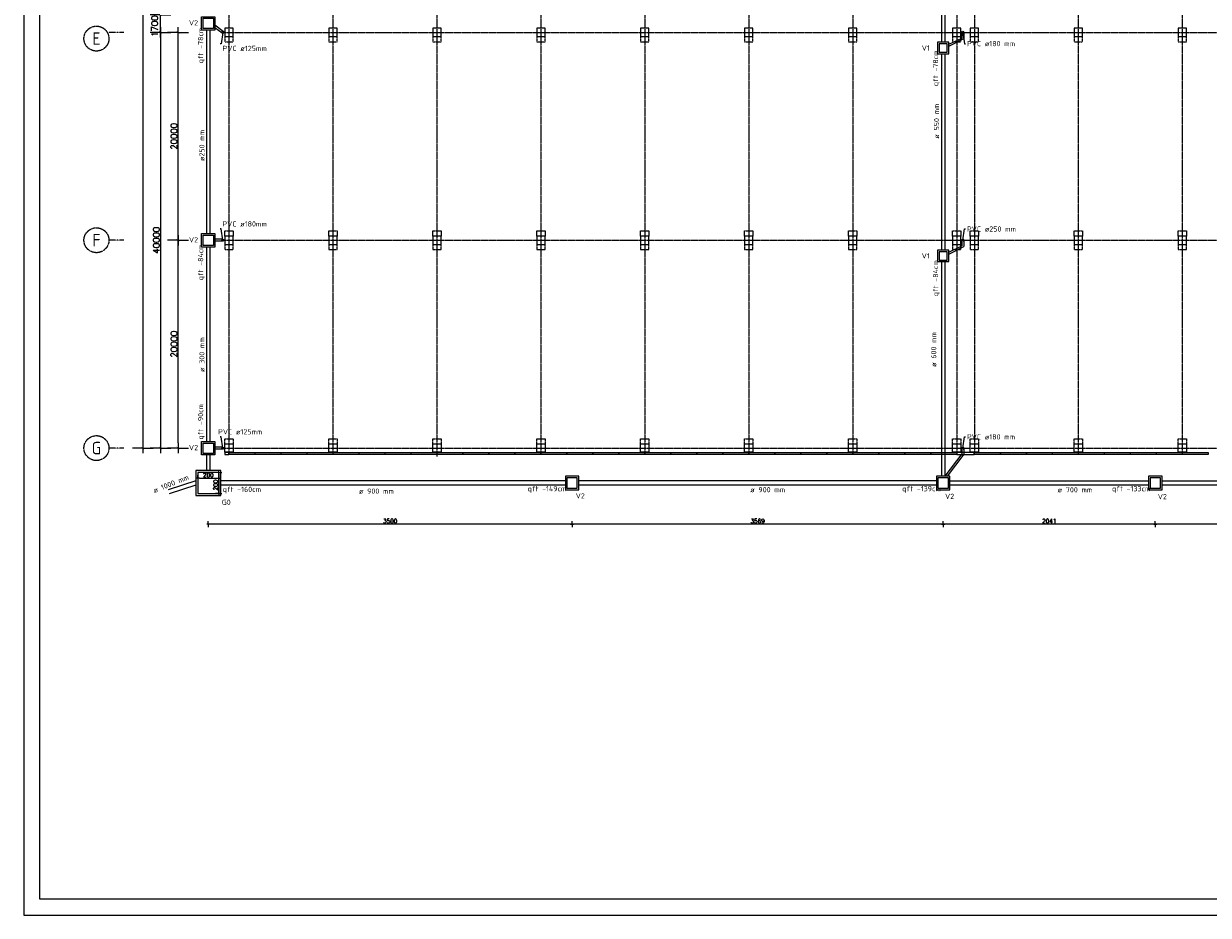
# Model space of a CAD drawing. Header units: inches. Extents: x -891734 to 980310, y -1442693 to 110946.
# Tile 7 of 12: x -891734 to -777780, y -1179605 to -1093818. Entities that reach past the tile are written whole.
import ezdxf

# ---------------------------------------------------------------- set-up
doc = ezdxf.new("R2010")
doc.units = ezdxf.units.IN
doc.header["$MEASUREMENT"] = 0
for name, pattern in [('CENTER', [2, 1.25, -0.25, 0.25, -0.25]), ('CONTINUA', [0]), ('DASHED2', [0.375, 0.25, -0.125])]:
    doc.linetypes.add(name, pattern=pattern)
doc.layers.get('Defpoints').update_dxf_attribs({"lineweight": 9})
for name, color, linetype in [('Assi', 4, 'CENTER'), ('COTAS', 8, 'Continuous'), ('Poteau', 3, 'Continuous'), ('poutre_found', 2, 'Continuous')]:
    doc.layers.add(name, color=color, linetype=linetype)
doc.styles.add('COTAS', font='ROMANS.SHX')
doc.styles.get("Standard").update_dxf_attribs({"font": 'ISOCP.SHX'})
doc.dimstyles.new('DOT100', dxfattribs={"dimtxt": 70, "dimasz": 50, "dimexe": 0.15, "dimexo": 0.15, "dimgap": 10, "dimtad": 1, "dimzin": 12, "dimdsep": 46, "dimtxsty": 'COTAS', "dimblk1": 'SETA', "dimblk2": 'SETA', "dimsah": 1, "dimcen": 0, "dimse1": 1, "dimse2": 1, "dimclrd": 8, "dimclre": 8, "dimclrt": 3, "dimadec": 0, "dimazin": 3, "dimtfac": 1, "dimtix": 1, "dimtmove": 2, "dimatfit": 3, "dimldrblk": 'SETA', "dimfxl": 0.15, "dimtolj": 1, "dimtzin": 0, "dimarcsym": 0})
doc.dimstyles.new('DOT500', dxfattribs={"dimtxt": 400, "dimasz": 150, "dimexe": 0.15, "dimexo": 0.15, "dimgap": 100, "dimtad": 1, "dimdec": 0, "dimlfac": 0.1, "dimzin": 12, "dimdsep": 46, "dimtxsty": 'COTAS', "dimblk1": 'SETA', "dimblk2": 'SETA', "dimsah": 1, "dimcen": 0, "dimse1": 1, "dimse2": 1, "dimclrd": 8, "dimclre": 8, "dimclrt": 3, "dimadec": 0, "dimazin": 3, "dimtfac": 1, "dimtdec": 0, "dimtix": 1, "dimtmove": 2, "dimatfit": 3, "dimldrblk": 'SETA', "dimfxl": 0.15, "dimtolj": 1, "dimtzin": 0, "dimarcsym": 0})

# ---------------------------------------------------------------- blocks, each defined once
blk = doc.blocks.new('SETA')
at = {"layer": 'COTAS', "color": 8}
for p, q in [((-1, 0), (0, 0)), ((0, 0), (0, 2)), ((0, 0), (1, 0)), ((0, 0), (0, -2))]:
    blk.add_line(p, q, dxfattribs=at)
at = {"layer": 'COTAS', "color": 8, "const_width": 0.05}
blk.add_lwpolyline([(0.25, 0.25), (-0.25, -0.25)], dxfattribs=at)
blk = doc.blocks.new('*D51')
at = {"color": 8, "linetype": 'CONTINUA', "lineweight": -2}
blk.add_line((-876886, -1134153), (-876886, -1115153), dxfattribs=at)
at = {"layer": 'Defpoints', "color": 0, "linetype": 'CONTINUA'}
for p in [(-876886, -1114653), (-872385, -1114653), (-872385, -1134653)]:
    blk.add_point(p, dxfattribs=at)
at = {"color": 8, "linetype": 'CONTINUA', "lineweight": -2, "xscale": 500, "yscale": 500, "zscale": 500}
for p, rotation in [((-876886, -1114653), 90), ((-876886, -1134653), 270)]:
    blk.add_blockref('SETA', p, dxfattribs=dict(at, rotation=rotation))
at = {"color": 3, "linetype": 'CONTINUA', "insert": (-877286, -1124653), "char_height": 600, "attachment_point": 5, "rotation": 90, "style": 'COTAS'}
blk.add_mtext('\\A1;20000', dxfattribs=at)
blk = doc.blocks.new('*D52')
at = {"color": 8, "linetype": 'CONTINUA', "lineweight": -2}
blk.add_line((-876886, -1114153), (-876886, -1095153), dxfattribs=at)
at = {"layer": 'Defpoints', "color": 0, "linetype": 'CONTINUA'}
for p in [(-876886, -1094653), (-872385, -1094653), (-872385, -1114653)]:
    blk.add_point(p, dxfattribs=at)
at = {"color": 8, "linetype": 'CONTINUA', "lineweight": -2, "xscale": 500, "yscale": 500, "zscale": 500}
for p, rotation in [((-876886, -1094653), 90), ((-876886, -1114653), 270)]:
    blk.add_blockref('SETA', p, dxfattribs=dict(at, rotation=rotation))
at = {"color": 3, "linetype": 'CONTINUA', "insert": (-877286, -1104653), "char_height": 600, "attachment_point": 5, "rotation": 90, "style": 'COTAS'}
blk.add_mtext('\\A1;20000', dxfattribs=at)
blk = doc.blocks.new('*D54')
at = {"color": 8, "linetype": 'CONTINUA', "lineweight": -2}
blk.add_line((-878576, -1094153), (-878576, -1093453), dxfattribs=at)
at = {"layer": 'Defpoints', "color": 0, "linetype": 'CONTINUA'}
for p in [(-878576, -1092953), (-873675, -1092953), (-873675, -1094653)]:
    blk.add_point(p, dxfattribs=at)
at = {"color": 8, "linetype": 'CONTINUA', "lineweight": -2, "xscale": 500, "yscale": 500, "zscale": 500}
for p, rotation in [((-878576, -1092953), 90), ((-878576, -1094653), 270)]:
    blk.add_blockref('SETA', p, dxfattribs=dict(at, rotation=rotation))
at = {"color": 3, "linetype": 'CONTINUA', "insert": (-879135, -1094054), "char_height": 600, "attachment_point": 5, "rotation": 90, "style": 'COTAS'}
blk.add_mtext('\\A1;1700', dxfattribs=at)
blk = doc.blocks.new('*D83')
at = {"color": 8, "linetype": 'CONTINUA', "lineweight": -2}
blk.add_line((-878576, -1095153), (-878576, -1134153), dxfattribs=at)
at = {"layer": 'Defpoints', "color": 0, "linetype": 'CONTINUA'}
for p in [(-878276, -1094653), (-878576, -1134653), (-877186, -1134653)]:
    blk.add_point(p, dxfattribs=at)
at = {"color": 8, "linetype": 'CONTINUA', "lineweight": -2, "xscale": 500, "yscale": 500, "zscale": 500}
for p, rotation in [((-878576, -1094653), 90), ((-878576, -1134653), 270)]:
    blk.add_blockref('SETA', p, dxfattribs=dict(at, rotation=rotation))
at = {"color": 3, "linetype": 'CONTINUA', "insert": (-878976, -1114653), "char_height": 600, "attachment_point": 5, "rotation": 90, "style": 'COTAS'}
blk.add_mtext('\\A1;40000', dxfattribs=at)
blk = doc.blocks.new('*D50')
at = {"color": 8, "linetype": 'CONTINUA', "lineweight": -2}
blk.add_line((-880271, -1033453), (-880271, -1134153), dxfattribs=at)
at = {"layer": 'Defpoints', "color": 0, "linetype": 'CONTINUA'}
for p in [(-878276, -1032953), (-880271, -1134653), (-878576, -1134653)]:
    blk.add_point(p, dxfattribs=at)
at = {"color": 8, "linetype": 'CONTINUA', "lineweight": -2, "xscale": 500, "yscale": 500, "zscale": 500}
for p, rotation in [((-880271, -1032953), 90), ((-880271, -1134653), 270)]:
    blk.add_blockref('SETA', p, dxfattribs=dict(at, rotation=rotation))
at = {"color": 3, "linetype": 'CONTINUA', "insert": (-880671, -1083803), "char_height": 600, "attachment_point": 5, "rotation": 90, "style": 'COTAS'}
blk.add_mtext('\\A1;101700', dxfattribs=at)
blk = doc.blocks.new('*D46')
at = {"color": 8, "linetype": 'CONTINUA', "lineweight": -2}
blk.add_line((-762620, -1141974), (-782727, -1141974), dxfattribs=at)
at = {"layer": 'Defpoints', "color": 0, "linetype": 'CONTINUA'}
for p in [(-782877, -1141417), (-762470, -1141417), (-782877, -1141974)]:
    blk.add_point(p, dxfattribs=at)
at = {"color": 8, "linetype": 'CONTINUA', "lineweight": -2, "xscale": 150, "yscale": 150, "zscale": 150, "rotation": 180}
blk.add_blockref('SETA', (-782877, -1141974), dxfattribs=at)
at = {"color": 8, "linetype": 'CONTINUA', "lineweight": -2, "xscale": 150, "yscale": 150, "zscale": 150}
blk.add_blockref('SETA', (-762470, -1141974), dxfattribs=at)
at = {"color": 3, "linetype": 'CONTINUA', "insert": (-772673, -1141674), "char_height": 400, "attachment_point": 5, "style": 'COTAS'}
blk.add_mtext('\\A1;2041', dxfattribs=at)
blk = doc.blocks.new('*D47')
at = {"color": 8, "linetype": 'CONTINUA', "lineweight": -2}
blk.add_line((-783027, -1141974), (-803135, -1141974), dxfattribs=at)
at = {"layer": 'Defpoints', "color": 0, "linetype": 'CONTINUA'}
for p in [(-803285, -1141417), (-782877, -1141417), (-803285, -1141974)]:
    blk.add_point(p, dxfattribs=at)
at = {"color": 8, "linetype": 'CONTINUA', "lineweight": -2, "xscale": 150, "yscale": 150, "zscale": 150, "rotation": 180}
blk.add_blockref('SETA', (-803285, -1141974), dxfattribs=at)
at = {"color": 8, "linetype": 'CONTINUA', "lineweight": -2, "xscale": 150, "yscale": 150, "zscale": 150}
blk.add_blockref('SETA', (-782877, -1141974), dxfattribs=at)
at = {"color": 3, "linetype": 'CONTINUA', "insert": (-793081, -1141674), "char_height": 400, "attachment_point": 5, "style": 'COTAS'}
blk.add_mtext('\\A1;2041', dxfattribs=at)
blk = doc.blocks.new('*D48')
at = {"color": 8, "linetype": 'CONTINUA', "lineweight": -2}
blk.add_line((-803435, -1141974), (-838830, -1141974), dxfattribs=at)
at = {"layer": 'Defpoints', "color": 0, "linetype": 'CONTINUA'}
for p in [(-838980, -1141417), (-803285, -1141417), (-838980, -1141974)]:
    blk.add_point(p, dxfattribs=at)
at = {"color": 8, "linetype": 'CONTINUA', "lineweight": -2, "xscale": 150, "yscale": 150, "zscale": 150, "rotation": 180}
blk.add_blockref('SETA', (-838980, -1141974), dxfattribs=at)
at = {"color": 8, "linetype": 'CONTINUA', "lineweight": -2, "xscale": 150, "yscale": 150, "zscale": 150}
blk.add_blockref('SETA', (-803285, -1141974), dxfattribs=at)
at = {"color": 3, "linetype": 'CONTINUA', "insert": (-821132, -1141674), "char_height": 400, "attachment_point": 5, "style": 'COTAS'}
blk.add_mtext('\\A1;3569', dxfattribs=at)
blk = doc.blocks.new('*D49')
at = {"color": 8, "linetype": 'CONTINUA', "lineweight": -2}
blk.add_line((-839130, -1141974), (-873825, -1141974), dxfattribs=at)
at = {"layer": 'Defpoints', "color": 0, "linetype": 'CONTINUA'}
for p in [(-873975, -1139205), (-873975, -1141974), (-838980, -1141824)]:
    blk.add_point(p, dxfattribs=at)
at = {"color": 8, "linetype": 'CONTINUA', "lineweight": -2, "xscale": 150, "yscale": 150, "zscale": 150, "rotation": 180}
blk.add_blockref('SETA', (-873975, -1141974), dxfattribs=at)
at = {"color": 8, "linetype": 'CONTINUA', "lineweight": -2, "xscale": 150, "yscale": 150, "zscale": 150}
blk.add_blockref('SETA', (-838980, -1141974), dxfattribs=at)
at = {"color": 3, "linetype": 'CONTINUA', "insert": (-856477, -1141674), "char_height": 400, "attachment_point": 5, "style": 'COTAS'}
blk.add_mtext('\\A1;3500', dxfattribs=at)
blk = doc.blocks.new('*D103')
at = {"color": 8, "linetype": 'CONTINUA', "lineweight": -2}
blk.add_line((-874823, -1137551), (-873123, -1137551), dxfattribs=at)
at = {"layer": 'Defpoints', "color": 0, "linetype": 'CONTINUA'}
for p in [(-874973, -1137005), (-872973, -1137005), (-872973, -1137551)]:
    blk.add_point(p, dxfattribs=at)
at = {"color": 8, "linetype": 'CONTINUA', "lineweight": -2, "xscale": 150, "yscale": 150, "zscale": 150, "rotation": 180}
blk.add_blockref('SETA', (-874973, -1137551), dxfattribs=at)
at = {"color": 8, "linetype": 'CONTINUA', "lineweight": -2, "xscale": 150, "yscale": 150, "zscale": 150}
blk.add_blockref('SETA', (-872973, -1137551), dxfattribs=at)
at = {"color": 3, "linetype": 'CONTINUA', "insert": (-873973, -1137251), "char_height": 400, "attachment_point": 5, "style": 'COTAS'}
blk.add_mtext('\\A1;200', dxfattribs=at)
blk = doc.blocks.new('*D104')
at = {"color": 8, "linetype": 'CONTINUA', "lineweight": -2}
blk.add_line((-872973, -1137155), (-872973, -1138855), dxfattribs=at)
at = {"layer": 'Defpoints', "color": 0, "linetype": 'CONTINUA'}
for p in [(-873973, -1137005), (-873973, -1139005), (-872973, -1139005)]:
    blk.add_point(p, dxfattribs=at)
at = {"color": 8, "linetype": 'CONTINUA', "lineweight": -2, "xscale": 150, "yscale": 150, "zscale": 150}
for p, rotation in [((-872973, -1137005), 90), ((-872973, -1139005), 270)]:
    blk.add_blockref('SETA', p, dxfattribs=dict(at, rotation=rotation))
at = {"color": 3, "linetype": 'CONTINUA', "insert": (-873273, -1138206), "char_height": 400, "attachment_point": 5, "rotation": 90, "style": 'COTAS'}
blk.add_mtext('\\A1;200', dxfattribs=at)

msp = doc.modelspace()

# ---------------------------------------------------------------- linework, layer by layer
at = {"color": 2, "linetype": 'CONTINUA'}
for p, q in [((-803434.8, -1091900.1), (-803434.8, -1095605.1)), ((-803134.8, -1091900.1), (-803134.8, -1095605.1)), ((-874134.8, -1094443), (-874134.8, -1114013)), ((-873834.8, -1094443), (-873834.8, -1114013)), ((-872534.8, -1094566), (-873334.8, -1093973)), ((-872634.8, -1094739.2), (-873334.8, -1094205.8)), ((-872584.8, -1094652.6), (-872723.6, -1095750.1)), ((-801484.8, -1094652.6), (-801484.8, -1095195.5)), ((-801384.8, -1094652.6), (-801246, -1095750.1)), ((-801284.8, -1094652.6), (-801284.8, -1095249.5)), ((-872723.6, -1095750.1), (-872821.1, -1095750.1)), ((-802734.8, -1095788.3), (-801484.8, -1095195.5)), ((-802734.8, -1095977.7), (-801284.8, -1095249.5)), ((-801246, -1095750.1), (-801148.5, -1095750.1)), ((-803434.8, -1096705.1), (-803434.8, -1115605.1)), ((-803134.8, -1096705.1), (-803134.8, -1115605.1)), ((-872723.6, -1113555), (-872821.1, -1113555)), ((-872584.8, -1114652.6), (-872723.6, -1113555)), ((-801384.8, -1114652.6), (-801246, -1113555)), ((-801246, -1113555), (-801148.5, -1113555)), ((-874134.8, -1115313), (-874134.8, -1134013)), ((-873834.8, -1115313), (-873834.8, -1134013)), ((-872584.8, -1114552.6), (-873334.8, -1114552.6)), ((-872584.8, -1114752.6), (-873334.8, -1114752.6)), ((-802734.8, -1115788.3), (-801484.8, -1115195.5)), ((-802734.8, -1115977.7), (-801284.8, -1115249.5)), ((-801484.8, -1114652.6), (-801484.8, -1115195.5)), ((-801284.8, -1114652.6), (-801284.8, -1115249.5)), ((-803434.8, -1116705.1), (-803434.8, -1137355.1)), ((-803134.8, -1116705.1), (-803134.8, -1137355.1)), ((-872723.6, -1133555), (-872821.1, -1133555)), ((-872584.8, -1134652.6), (-872723.6, -1133555)), ((-801384.8, -1134652.6), (-801246, -1133555)), ((-801246, -1133555), (-801148.5, -1133555)), ((-872584.8, -1134552.6), (-873334.8, -1134552.6)), ((-872584.8, -1134752.6), (-873334.8, -1134752.6)), ((-801484.8, -1134652.6), (-801484.8, -1135195.5)), ((-801284.8, -1134652.6), (-801284.8, -1135230.2)), ((-874134.8, -1135313), (-874134.8, -1136805.1)), ((-873834.8, -1135313), (-873834.8, -1136805.1)), ((-801484.8, -1135195.5), (-803134.8, -1137355.1)), ((-801284.8, -1135230.2), (-802908.3, -1137355.1)), ((-875173, -1137794.5), (-877850.2, -1138674.8)), ((-875173, -1138215.7), (-877724.8, -1139054.7)), ((-839629.5, -1137805.1), (-872773, -1137805.1)), ((-839629.5, -1138205.1), (-872773, -1138205.1)), ((-803934.8, -1137805.1), (-838329.5, -1137805.1)), ((-803934.8, -1138205.1), (-838329.5, -1138205.1)), ((-802634.8, -1137805.1), (-783527.1, -1137805.1)), ((-783527.1, -1138205.1), (-802634.8, -1138205.1)), ((-782227.1, -1137805.1), (-763119.5, -1137805.1)), ((-763119.5, -1138205.1), (-782227.1, -1138205.1))]:
    msp.add_line(p, q, dxfattribs=at)
at = {"color": 2, "linetype": 'CENTER'}
for p, q in [((-882114.4, -1094652.6), (-883536.6, -1094652.6)), ((-882114.4, -1114652.6), (-883536.6, -1114652.6)), ((-882114.4, -1134652.6), (-883536.6, -1134652.6))]:
    msp.add_line(p, q, dxfattribs=at)
at = {"color": 7, "linetype": 'Continuous'}
msp.add_lwpolyline([(-891733.9, -1179605.3), (-645171.4, -1179605.3), (-645171.4, -1006074), (-891733.9, -1006074)], close=True, dxfattribs=at)
at = {"color": 4, "linetype": 'Continuous'}
msp.add_lwpolyline([(-646733.9, -1178042.8), (-890171.4, -1178042.8), (-890171.4, -1007636.5), (-646733.9, -1007636.5)], close=True, dxfattribs=at)
at = {"color": 1, "linetype": 'CONTINUA'}
for points in [[(-873334.8, -1094443), (-874634.8, -1094443), (-874634.8, -1093143), (-873334.8, -1093143)], [(-873484.8, -1094293), (-874484.8, -1094293), (-874484.8, -1093293), (-873484.8, -1093293)], [(-803834.8, -1096705.1), (-802734.8, -1096705.1), (-802734.8, -1095605.1), (-803834.8, -1095605.1)], [(-803684.8, -1096555.1), (-802884.8, -1096555.1), (-802884.8, -1095755.1), (-803684.8, -1095755.1)], [(-873334.8, -1115313), (-874634.8, -1115313), (-874634.8, -1114013), (-873334.8, -1114013)], [(-873484.8, -1115163), (-874484.8, -1115163), (-874484.8, -1114163), (-873484.8, -1114163)], [(-803834.8, -1116705.1), (-802734.8, -1116705.1), (-802734.8, -1115605.1), (-803834.8, -1115605.1)], [(-803684.8, -1116555.1), (-802884.8, -1116555.1), (-802884.8, -1115755.1), (-803684.8, -1115755.1)], [(-873334.8, -1135313), (-874634.8, -1135313), (-874634.8, -1134013), (-873334.8, -1134013)], [(-873484.8, -1135163), (-874484.8, -1135163), (-874484.8, -1134163), (-873484.8, -1134163)], [(-875173, -1139205.1), (-872773, -1139205.1), (-872773, -1136805.1), (-875173, -1136805.1)], [(-874973, -1139005.1), (-872973, -1139005.1), (-872973, -1137005.1), (-874973, -1137005.1)], [(-839629.5, -1138655.1), (-838329.5, -1138655.1), (-838329.5, -1137355.1), (-839629.5, -1137355.1)], [(-839479.5, -1138505.1), (-838479.5, -1138505.1), (-838479.5, -1137505.1), (-839479.5, -1137505.1)], [(-803934.8, -1138655.1), (-802634.8, -1138655.1), (-802634.8, -1137355.1), (-803934.8, -1137355.1)], [(-803784.8, -1138505.1), (-802784.8, -1138505.1), (-802784.8, -1137505.1), (-803784.8, -1137505.1)], [(-783527.1, -1138655.1), (-782227.1, -1138655.1), (-782227.1, -1137355.1), (-783527.1, -1137355.1)], [(-783377.1, -1138505.1), (-782377.1, -1138505.1), (-782377.1, -1137505.1), (-783377.1, -1137505.1)]]:
    msp.add_lwpolyline(points, close=True, dxfattribs=at)
at = {"color": 3, "linetype": 'CONTINUA'}
for points in [[(-872384.8, -1135262.6), (-871989.8, -1135262.6), (-871989.8, -1135062.6), (-872384.8, -1135062.6)], [(-801969.8, -1135262.6), (-800289.8, -1135262.6), (-800289.8, -1135062.6), (-801969.8, -1135062.6)]]:
    msp.add_lwpolyline(points, close=True, dxfattribs=at)
at = {"color": 2, "linetype": 'CENTER'}
for centre in [(-884736.6, -1095252.6), (-884736.6, -1114652.6), (-884736.6, -1134652.6)]:
    msp.add_circle(centre, 1200, dxfattribs=at)
at = {"color": 2, "linetype": 'CONTINUA'}
for centre in [(-872584.8, -1094652.6), (-801384.8, -1094652.6), (-872584.8, -1114652.6), (-801384.8, -1114652.6), (-872584.8, -1134652.6), (-801384.8, -1134652.6)]:
    msp.add_circle(centre, 100, dxfattribs=at)
at = {"layer": 'Assi', "color": 8, "ltscale": 100}
for p, q in [((-871984.8, -1032552.6), (-871984.8, -1135052.6)), ((-861984.8, -1032552.6), (-861984.8, -1135052.6)), ((-851984.8, -1032552.6), (-851984.8, -1135452.6)), ((-841984.8, -1032552.6), (-841984.8, -1135052.6)), ((-831984.8, -1032552.6), (-831984.8, -1135052.6)), ((-821984.8, -1032552.6), (-821984.8, -1135052.6)), ((-811984.8, -1032552.6), (-811984.8, -1135052.6)), ((-801984.8, -1032552.6), (-801984.8, -1135052.6)), ((-800284.8, -1032552.6), (-800284.8, -1135052.6)), ((-790284.8, -1032552.6), (-790284.8, -1135052.6)), ((-780284.8, -1032552.6), (-780284.8, -1135052.6)), ((-872384.8, -1094652.6), (-658584.8, -1094652.6)), ((-872384.8, -1114652.6), (-658584.8, -1114652.6)), ((-872384.8, -1134652.6), (-658584.8, -1134652.6))]:
    msp.add_line(p, q, dxfattribs=at)
at = {"layer": 'Poteau'}
for points in [[(-872384.8, -1094252.6), (-872384.8, -1095052.6), (-871584.8, -1095052.6), (-871584.8, -1094252.6), (-872384.8, -1094252.6)], [(-862384.8, -1094252.6), (-862384.8, -1095052.6), (-861584.8, -1095052.6), (-861584.8, -1094252.6), (-862384.8, -1094252.6)], [(-852384.8, -1094252.6), (-852384.8, -1095052.6), (-851584.8, -1095052.6), (-851584.8, -1094252.6), (-852384.8, -1094252.6)], [(-842384.8, -1094252.6), (-842384.8, -1095052.6), (-841584.8, -1095052.6), (-841584.8, -1094252.6), (-842384.8, -1094252.6)], [(-832384.8, -1094252.6), (-832384.8, -1095052.6), (-831584.8, -1095052.6), (-831584.8, -1094252.6), (-832384.8, -1094252.6)], [(-822384.8, -1094252.6), (-822384.8, -1095052.6), (-821584.8, -1095052.6), (-821584.8, -1094252.6), (-822384.8, -1094252.6)], [(-812384.8, -1094252.6), (-812384.8, -1095052.6), (-811584.8, -1095052.6), (-811584.8, -1094252.6), (-812384.8, -1094252.6)], [(-802384.8, -1094252.6), (-802384.8, -1095052.6), (-801584.8, -1095052.6), (-801584.8, -1094252.6), (-802384.8, -1094252.6)], [(-800684.8, -1094252.6), (-800684.8, -1095052.6), (-799884.8, -1095052.6), (-799884.8, -1094252.6), (-800684.8, -1094252.6)], [(-790684.8, -1094252.6), (-790684.8, -1095052.6), (-789884.8, -1095052.6), (-789884.8, -1094252.6), (-790684.8, -1094252.6)], [(-780684.8, -1094252.6), (-780684.8, -1095052.6), (-779884.8, -1095052.6), (-779884.8, -1094252.6), (-780684.8, -1094252.6)], [(-872384.8, -1114252.6), (-872384.8, -1115052.6), (-871584.8, -1115052.6), (-871584.8, -1114252.6), (-872384.8, -1114252.6)], [(-862384.8, -1114252.6), (-862384.8, -1115052.6), (-861584.8, -1115052.6), (-861584.8, -1114252.6), (-862384.8, -1114252.6)], [(-852384.8, -1114252.6), (-852384.8, -1115052.6), (-851584.8, -1115052.6), (-851584.8, -1114252.6), (-852384.8, -1114252.6)], [(-842384.8, -1114252.6), (-842384.8, -1115052.6), (-841584.8, -1115052.6), (-841584.8, -1114252.6), (-842384.8, -1114252.6)], [(-832384.8, -1114252.6), (-832384.8, -1115052.6), (-831584.8, -1115052.6), (-831584.8, -1114252.6), (-832384.8, -1114252.6)], [(-822384.8, -1114252.6), (-822384.8, -1115052.6), (-821584.8, -1115052.6), (-821584.8, -1114252.6), (-822384.8, -1114252.6)], [(-812384.8, -1114252.6), (-812384.8, -1115052.6), (-811584.8, -1115052.6), (-811584.8, -1114252.6), (-812384.8, -1114252.6)], [(-802384.8, -1114252.6), (-802384.8, -1115052.6), (-801584.8, -1115052.6), (-801584.8, -1114252.6), (-802384.8, -1114252.6)], [(-800684.8, -1114252.6), (-800684.8, -1115052.6), (-799884.8, -1115052.6), (-799884.8, -1114252.6), (-800684.8, -1114252.6)], [(-790684.8, -1114252.6), (-790684.8, -1115052.6), (-789884.8, -1115052.6), (-789884.8, -1114252.6), (-790684.8, -1114252.6)], [(-780684.8, -1114252.6), (-780684.8, -1115052.6), (-779884.8, -1115052.6), (-779884.8, -1114252.6), (-780684.8, -1114252.6)], [(-872384.8, -1135052.6), (-872384.8, -1134252.6), (-871584.8, -1134252.6), (-871584.8, -1135052.6), (-872384.8, -1135052.6)], [(-862384.8, -1135052.6), (-862384.8, -1134252.6), (-861584.8, -1134252.6), (-861584.8, -1135052.6), (-862384.8, -1135052.6)], [(-852384.8, -1135052.6), (-852384.8, -1134252.6), (-851584.8, -1134252.6), (-851584.8, -1135052.6), (-852384.8, -1135052.6)], [(-842384.8, -1135052.6), (-842384.8, -1134252.6), (-841584.8, -1134252.6), (-841584.8, -1135052.6), (-842384.8, -1135052.6)], [(-832384.8, -1135052.6), (-832384.8, -1134252.6), (-831584.8, -1134252.6), (-831584.8, -1135052.6), (-832384.8, -1135052.6)], [(-822384.8, -1135052.6), (-822384.8, -1134252.6), (-821584.8, -1134252.6), (-821584.8, -1135052.6), (-822384.8, -1135052.6)], [(-812384.8, -1135052.6), (-812384.8, -1134252.6), (-811584.8, -1134252.6), (-811584.8, -1135052.6), (-812384.8, -1135052.6)], [(-802384.8, -1135052.6), (-802384.8, -1134252.6), (-801584.8, -1134252.6), (-801584.8, -1135052.6), (-802384.8, -1135052.6)], [(-800684.8, -1135052.6), (-800684.8, -1134252.6), (-799884.8, -1134252.6), (-799884.8, -1135052.6), (-800684.8, -1135052.6)], [(-790684.8, -1135052.6), (-790684.8, -1134252.6), (-789884.8, -1134252.6), (-789884.8, -1135052.6), (-790684.8, -1135052.6)], [(-780684.8, -1135052.6), (-780684.8, -1134252.6), (-779884.8, -1134252.6), (-779884.8, -1135052.6), (-780684.8, -1135052.6)]]:
    msp.add_lwpolyline(points, dxfattribs=at)
for points in [[(-871974.8, -1135062.6), (-869484.8, -1135062.6), (-869484.8, -1135262.6), (-871974.8, -1135262.6)], [(-869474.8, -1135062.6), (-866984.8, -1135062.6), (-866984.8, -1135262.6), (-869474.8, -1135262.6)], [(-866974.8, -1135062.6), (-864484.8, -1135062.6), (-864484.8, -1135262.6), (-866974.8, -1135262.6)], [(-864474.8, -1135062.6), (-861984.8, -1135062.6), (-861984.8, -1135262.6), (-864474.8, -1135262.6)], [(-861974.8, -1135062.6), (-859484.8, -1135062.6), (-859484.8, -1135262.6), (-861974.8, -1135262.6)], [(-859474.8, -1135062.6), (-856984.8, -1135062.6), (-856984.8, -1135262.6), (-859474.8, -1135262.6)], [(-856974.8, -1135062.6), (-854484.8, -1135062.6), (-854484.8, -1135262.6), (-856974.8, -1135262.6)], [(-854474.8, -1135062.6), (-851984.8, -1135062.6), (-851984.8, -1135262.6), (-854474.8, -1135262.6)], [(-851974.8, -1135062.6), (-849484.8, -1135062.6), (-849484.8, -1135262.6), (-851974.8, -1135262.6)], [(-849474.8, -1135062.6), (-846984.8, -1135062.6), (-846984.8, -1135262.6), (-849474.8, -1135262.6)], [(-846974.8, -1135062.6), (-844484.8, -1135062.6), (-844484.8, -1135262.6), (-846974.8, -1135262.6)], [(-844474.8, -1135062.6), (-841984.8, -1135062.6), (-841984.8, -1135262.6), (-844474.8, -1135262.6)], [(-841974.8, -1135062.6), (-839484.8, -1135062.6), (-839484.8, -1135262.6), (-841974.8, -1135262.6)], [(-839474.8, -1135062.6), (-836984.8, -1135062.6), (-836984.8, -1135262.6), (-839474.8, -1135262.6)], [(-836974.8, -1135062.6), (-834484.8, -1135062.6), (-834484.8, -1135262.6), (-836974.8, -1135262.6)], [(-834474.8, -1135062.6), (-831984.8, -1135062.6), (-831984.8, -1135262.6), (-834474.8, -1135262.6)], [(-831974.8, -1135062.6), (-829484.8, -1135062.6), (-829484.8, -1135262.6), (-831974.8, -1135262.6)], [(-829474.8, -1135062.6), (-826984.8, -1135062.6), (-826984.8, -1135262.6), (-829474.8, -1135262.6)], [(-826974.8, -1135062.6), (-824484.8, -1135062.6), (-824484.8, -1135262.6), (-826974.8, -1135262.6)], [(-824474.8, -1135062.6), (-821984.8, -1135062.6), (-821984.8, -1135262.6), (-824474.8, -1135262.6)], [(-821974.8, -1135062.6), (-819484.8, -1135062.6), (-819484.8, -1135262.6), (-821974.8, -1135262.6)], [(-819474.8, -1135062.6), (-816984.8, -1135062.6), (-816984.8, -1135262.6), (-819474.8, -1135262.6)], [(-816974.8, -1135062.6), (-814484.8, -1135062.6), (-814484.8, -1135262.6), (-816974.8, -1135262.6)], [(-814474.8, -1135062.6), (-811984.8, -1135062.6), (-811984.8, -1135262.6), (-814474.8, -1135262.6)], [(-811974.8, -1135062.6), (-809484.8, -1135062.6), (-809484.8, -1135262.6), (-811974.8, -1135262.6)], [(-809474.8, -1135062.6), (-806984.8, -1135062.6), (-806984.8, -1135262.6), (-809474.8, -1135262.6)], [(-806974.8, -1135062.6), (-804484.8, -1135062.6), (-804484.8, -1135262.6), (-806974.8, -1135262.6)], [(-804474.8, -1135062.6), (-801984.8, -1135062.6), (-801984.8, -1135262.6), (-804474.8, -1135262.6)], [(-800274.8, -1135062.6), (-797784.8, -1135062.6), (-797784.8, -1135262.6), (-800274.8, -1135262.6)], [(-797774.8, -1135062.6), (-795284.8, -1135062.6), (-795284.8, -1135262.6), (-797774.8, -1135262.6)], [(-797774.8, -1135062.6), (-795284.8, -1135062.6), (-795284.8, -1135262.6), (-797774.8, -1135262.6)], [(-795274.8, -1135062.6), (-792784.8, -1135062.6), (-792784.8, -1135262.6), (-795274.8, -1135262.6)], [(-795274.8, -1135062.6), (-792784.8, -1135062.6), (-792784.8, -1135262.6), (-795274.8, -1135262.6)], [(-792774.8, -1135062.6), (-790284.8, -1135062.6), (-790284.8, -1135262.6), (-792774.8, -1135262.6)], [(-790274.8, -1135062.6), (-787784.8, -1135062.6), (-787784.8, -1135262.6), (-790274.8, -1135262.6)], [(-787774.8, -1135062.6), (-785284.8, -1135062.6), (-785284.8, -1135262.6), (-787774.8, -1135262.6)], [(-785274.8, -1135062.6), (-782784.8, -1135062.6), (-782784.8, -1135262.6), (-785274.8, -1135262.6)], [(-782774.8, -1135062.6), (-780284.8, -1135062.6), (-780284.8, -1135262.6), (-782774.8, -1135262.6)], [(-780274.8, -1135062.6), (-777784.8, -1135062.6), (-777784.8, -1135262.6), (-780274.8, -1135262.6)]]:
    msp.add_lwpolyline(points, close=True, dxfattribs=at)
at = {"layer": 'poutre_found', "color": 8, "linetype": 'DASHED2', "ltscale": 50}
for points in [[(-872384.8, -1095052.6), (-872384.8, -1095552.6), (-871584.8, -1095552.6), (-871584.8, -1095052.6)], [(-862384.8, -1095052.6), (-862384.8, -1095552.6), (-861584.8, -1095552.6), (-861584.8, -1095052.6)], [(-852384.8, -1095052.6), (-852384.8, -1095552.6), (-851584.8, -1095552.6), (-851584.8, -1095052.6)], [(-842384.8, -1095052.6), (-842384.8, -1095552.6), (-841584.8, -1095552.6), (-841584.8, -1095052.6)], [(-832384.8, -1095052.6), (-832384.8, -1095552.6), (-831584.8, -1095552.6), (-831584.8, -1095052.6)], [(-822384.8, -1095052.6), (-822384.8, -1095552.6), (-821584.8, -1095552.6), (-821584.8, -1095052.6)], [(-812384.8, -1095052.6), (-812384.8, -1095552.6), (-811584.8, -1095552.6), (-811584.8, -1095052.6)], [(-802384.8, -1095052.6), (-802384.8, -1095552.6), (-801584.8, -1095552.6), (-801584.8, -1095052.6)], [(-800684.8, -1095052.6), (-800684.8, -1095552.6), (-799884.8, -1095552.6), (-799884.8, -1095052.6)], [(-790684.8, -1095052.6), (-790684.8, -1095552.6), (-789884.8, -1095552.6), (-789884.8, -1095052.6)], [(-780684.8, -1095052.6), (-780684.8, -1095552.6), (-779884.8, -1095552.6), (-779884.8, -1095052.6)], [(-872384.8, -1114252.6), (-872384.8, -1113752.6), (-871584.8, -1113752.6), (-871584.8, -1114252.6)], [(-862384.8, -1114252.6), (-862384.8, -1113752.6), (-861584.8, -1113752.6), (-861584.8, -1114252.6)], [(-852384.8, -1114252.6), (-852384.8, -1113752.6), (-851584.8, -1113752.6), (-851584.8, -1114252.6)], [(-842384.8, -1114252.6), (-842384.8, -1113752.6), (-841584.8, -1113752.6), (-841584.8, -1114252.6)], [(-832384.8, -1114252.6), (-832384.8, -1113752.6), (-831584.8, -1113752.6), (-831584.8, -1114252.6)], [(-822384.8, -1114252.6), (-822384.8, -1113752.6), (-821584.8, -1113752.6), (-821584.8, -1114252.6)], [(-812384.8, -1114252.6), (-812384.8, -1113752.6), (-811584.8, -1113752.6), (-811584.8, -1114252.6)], [(-802384.8, -1114252.6), (-802384.8, -1113752.6), (-801584.8, -1113752.6), (-801584.8, -1114252.6)], [(-800684.8, -1114252.6), (-800684.8, -1113752.6), (-799884.8, -1113752.6), (-799884.8, -1114252.6)], [(-790684.8, -1114252.6), (-790684.8, -1113752.6), (-789884.8, -1113752.6), (-789884.8, -1114252.6)], [(-780684.8, -1114252.6), (-780684.8, -1113752.6), (-779884.8, -1113752.6), (-779884.8, -1114252.6)], [(-872384.8, -1115052.6), (-872384.8, -1115552.6), (-871584.8, -1115552.6), (-871584.8, -1115052.6)], [(-862384.8, -1115052.6), (-862384.8, -1115552.6), (-861584.8, -1115552.6), (-861584.8, -1115052.6)], [(-852384.8, -1115052.6), (-852384.8, -1115552.6), (-851584.8, -1115552.6), (-851584.8, -1115052.6)], [(-842384.8, -1115052.6), (-842384.8, -1115552.6), (-841584.8, -1115552.6), (-841584.8, -1115052.6)], [(-832384.8, -1115052.6), (-832384.8, -1115552.6), (-831584.8, -1115552.6), (-831584.8, -1115052.6)], [(-822384.8, -1115052.6), (-822384.8, -1115552.6), (-821584.8, -1115552.6), (-821584.8, -1115052.6)], [(-812384.8, -1115052.6), (-812384.8, -1115552.6), (-811584.8, -1115552.6), (-811584.8, -1115052.6)], [(-802384.8, -1115052.6), (-802384.8, -1115552.6), (-801584.8, -1115552.6), (-801584.8, -1115052.6)], [(-800684.8, -1115052.6), (-800684.8, -1115552.6), (-799884.8, -1115552.6), (-799884.8, -1115052.6)], [(-790684.8, -1115052.6), (-790684.8, -1115552.6), (-789884.8, -1115552.6), (-789884.8, -1115052.6)], [(-780684.8, -1115052.6), (-780684.8, -1115552.6), (-779884.8, -1115552.6), (-779884.8, -1115052.6)], [(-872384.8, -1134252.6), (-872384.8, -1133752.6), (-871584.8, -1133752.6), (-871584.8, -1134252.6)], [(-862384.8, -1134252.6), (-862384.8, -1133752.6), (-861584.8, -1133752.6), (-861584.8, -1134252.6)], [(-852384.8, -1134252.6), (-852384.8, -1133752.6), (-851584.8, -1133752.6), (-851584.8, -1134252.6)], [(-842384.8, -1134252.6), (-842384.8, -1133752.6), (-841584.8, -1133752.6), (-841584.8, -1134252.6)], [(-832384.8, -1134252.6), (-832384.8, -1133752.6), (-831584.8, -1133752.6), (-831584.8, -1134252.6)], [(-822384.8, -1134252.6), (-822384.8, -1133752.6), (-821584.8, -1133752.6), (-821584.8, -1134252.6)], [(-812384.8, -1134252.6), (-812384.8, -1133752.6), (-811584.8, -1133752.6), (-811584.8, -1134252.6)], [(-802384.8, -1134252.6), (-802384.8, -1133752.6), (-801584.8, -1133752.6), (-801584.8, -1134252.6)], [(-800684.8, -1134252.6), (-800684.8, -1133752.6), (-799884.8, -1133752.6), (-799884.8, -1134252.6)], [(-790684.8, -1134252.6), (-790684.8, -1133752.6), (-789884.8, -1133752.6), (-789884.8, -1134252.6)], [(-780684.8, -1134252.6), (-780684.8, -1133752.6), (-779884.8, -1133752.6), (-779884.8, -1134252.6)]]:
    msp.add_lwpolyline(points, dxfattribs=at)

# ---------------------------------------------------------------- texts
at = {"color": 7, "linetype": 'CONTINUA', "char_height": 500}
for s, insert, width, attachment_point in [('V2', (-875838, -1093488.3), 5259.742, 1), ('PVC ø125mm', (-868346.8, -1095944.4), 5588.069, 3), ('V1', (-805349.7, -1095910.4), 5259.742, 1), ('PVC ø180 mm', (-800998.2, -1095985.2), 5786.129, 7), ('PVC ø180mm', (-868346.8, -1112834.4), 5588.069, 3), ('PVC ø250 mm', (-800998.2, -1113319.9), 5259.742, 1), ('V2', (-875838, -1114358.3), 5259.742, 1), ('V1', (-805349.7, -1115910.4), 5259.742, 1), ('PVC ø125mm', (-868768.3, -1132834.4), 5588.069, 3), ('PVC ø180 mm', (-800998.2, -1133319.9), 5616.168, 1), ('V2', (-875838, -1134358.3), 5259.742, 1), ('qft -160cm', (-872599.6, -1138370.9), 3893.371, 1), ('qft -149cm', (-843270.1, -1138309.9), 3893.371, 1), ('ø 900 mm', (-821852.7, -1138401.9), 4719.655, 1), ('qft -139cm', (-807222.6, -1138308), 3893.371, 1), ('qft -133cm', (-787044, -1138308), 3893.371, 1), ('ø 900 mm', (-859488.7, -1138543.6), 3907.663, 1), ('V2', (-838633.5, -1138997.3), 5259.742, 1), ('V2', (-803102.5, -1139040.8), 5259.742, 1), ('ø 700 mm', (-792279.2, -1138414), 3110.155, 1), ('V2', (-782641, -1139069.8), 5259.742, 1), ('G0', (-871820.1, -1139616.8), 5588.069, 3)]:
    msp.add_mtext(s, dxfattribs=dict(at, insert=insert, width=width, attachment_point=attachment_point))
at = {"color": 3, "linetype": 'CENTER', "char_height": 1200, "width": 1541.889, "attachment_point": 5}
for s, insert in [('E', (-884736.6, -1095252.6)), ('F', (-884736.6, -1114652.6)), ('G', (-884736.6, -1134652.6))]:
    msp.add_mtext(s, dxfattribs=dict(at, insert=insert))
at = {"color": 7, "linetype": 'CONTINUA', "char_height": 500, "attachment_point": 1}
for s, insert, width, rotation in [('qft -78cm', (-874965, -1097646.6), 3893.371, 90), ('qft -78cm', (-804265, -1099833.1), 3893.371, 90), ('\\pt0;ø 550 mm', (-804169.9, -1104883.7), 3331.051, 90), ('ø250 mm', (-874844.4, -1107041.2), 3161.727, 90), ('qft -84cm', (-874965, -1118516.6), 3893.371, 90), ('qft -84cm', (-804265, -1120049.1), 3893.371, 90), ('ø 300 mm', (-874844.4, -1127332.7), 3161.727, 90), ('\\pt0;ø 600 mm', (-804444.4, -1126844.7), 3331.051, 90), ('qft -90cm', (-874965, -1133839.1), 3893.371, 90), ('ø 1000 mm', (-879344.3, -1138528), 3907.663, 21.78007)]:
    msp.add_mtext(s, dxfattribs=dict(at, insert=insert, width=width, rotation=rotation))

# ---------------------------------------------------------------- dimensions: what is measured, and where the dimension line sits
at = {"color": 8, "linetype": 'CONTINUA'}
for base, p1, p2, angle, picture, middle in [((-880270.5, -1134652.6), (-878276.1, -1032952.6), (-878576.1, -1134652.6), 90, '*D50', (-880670.5, -1083802.6)), ((-878576.1, -1134652.6), (-878276.1, -1094652.6), (-877186, -1134652.6), 270, '*D83', (-878976.1, -1114652.6)), ((-876886, -1094652.6), (-872384.8, -1114652.6), (-872384.8, -1094652.6), 90, '*D52', (-877286, -1104652.6)), ((-876886, -1114652.6), (-872384.8, -1134652.6), (-872384.8, -1114652.6), 90, '*D51', (-877286, -1124652.6))]:
    dim = msp.add_linear_dim(base=base, p1=p1, p2=p2, angle=angle, dimstyle='DOT100', override={"dimscale": 10, "dimtxt": 60, "dimdec": 0, "dimclrt": 3}, dxfattribs=at)
    dim.commit()
    dim.dimension.update_dxf_attribs({"geometry": picture, "text_midpoint": middle})
dim = msp.add_linear_dim(base=(-878576.1, -1092952.6), p1=(-873674.9, -1094652.6), p2=(-873674.9, -1092952.6), angle=90, dimstyle='DOT100', override={"dimscale": 10, "dimtxt": 60, "dimdec": 0, "dimclrt": 3}, dxfattribs=at)
dim.commit()
dim.dimension.update_dxf_attribs({"geometry": '*D54', "text_midpoint": (-879135.3, -1094054.4), "dimtype": 160})
at = {"color": 1, "linetype": 'CONTINUA'}
for base, p1, p2, picture, middle in [((-872973, -1137550.7), (-874973, -1137005.1), (-872973, -1137005.1), '*D103', (-873973, -1137250.7)), ((-873975, -1141974), (-838979.5, -1141824), (-873975, -1139205.1), '*D49', (-856477.2, -1141674)), ((-838979.5, -1141974), (-803284.8, -1141417.1), (-838979.5, -1141417.1), '*D48', (-821132.1, -1141674)), ((-803284.8, -1141974), (-782877.1, -1141417.1), (-803284.8, -1141417.1), '*D47', (-793081, -1141674)), ((-782877.1, -1141974), (-762469.5, -1141417.1), (-782877.1, -1141417.1), '*D46', (-772673.3, -1141674))]:
    dim = msp.add_linear_dim(base=base, p1=p1, p2=p2, dimstyle='DOT500', dxfattribs=at)
    dim.commit()
    dim.dimension.update_dxf_attribs({"geometry": picture, "text_midpoint": middle})
dim = msp.add_linear_dim(base=(-872973, -1139005.1), p1=(-873973, -1137005.1), p2=(-873973, -1139005.1), angle=90, dimstyle='DOT500', dxfattribs=at)
dim.commit()
dim.dimension.update_dxf_attribs({"geometry": '*D104', "text_midpoint": (-873273, -1138206), "dimtype": 160})

doc.saveas('drawing.dxf')
